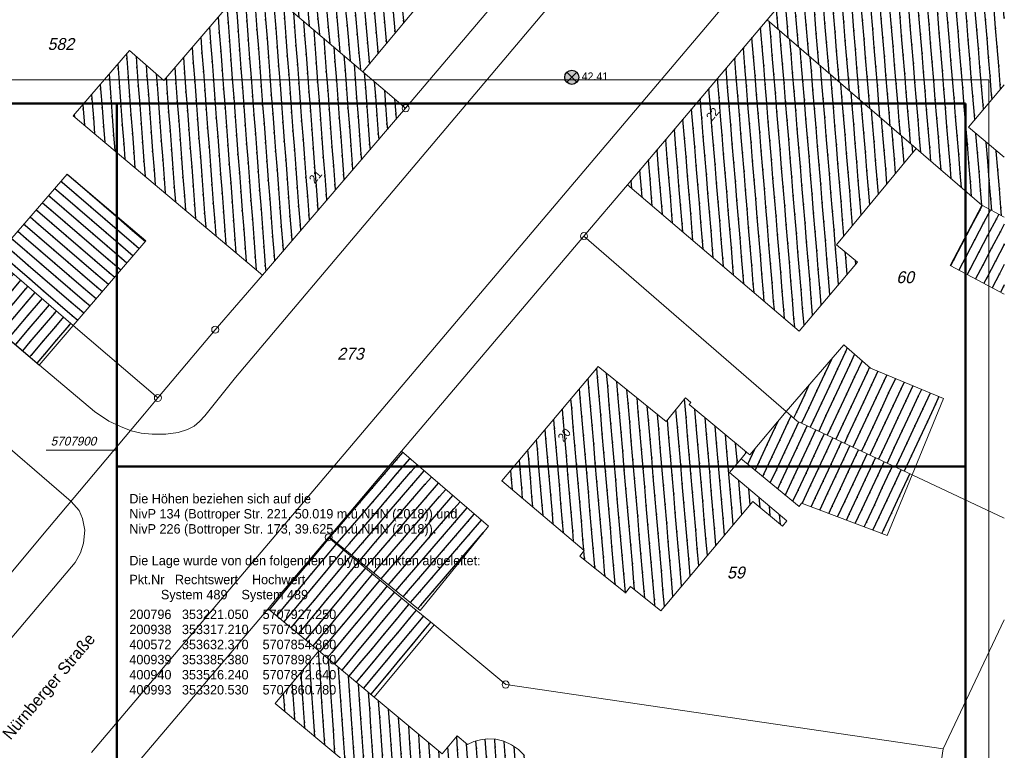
# Model space of a CAD drawing. Extents: x 353221 to 353633, y 5707812 to 5707954.
# Tile 34 of 35: x 353534 to 353586, y 5707884 to 5707923. Entities that reach past the tile are written whole.
import ezdxf

# ---------------------------------------------------------------- set-up
doc = ezdxf.new("R2010")
doc.units = 0
doc.header["$MEASUREMENT"] = 0
doc.linetypes.add('LINE_LT_10', pattern=[10000, 10000, 0])
for name, color, linetype in [('ALK', 7, 'Continuous'), ('Beschriftung-Punkte', 7, 'Continuous'), ('Gebäude', 7, 'Continuous'), ('Kanaldeckel', 7, 'Continuous'), ('Verm Rahmen P-2', 7, 'Continuous'), ('Verm Schriftfeld P-2', 7, 'Continuous'), ('ZL_Linien', 7, 'Continuous')]:
    doc.layers.add(name, color=color, linetype=linetype)
doc.styles.add('2001', font='txt', dxfattribs={"oblique": 13.5, "height": 1})
doc.styles.add('2003', font='txt', dxfattribs={"height": 1})
doc.styles.add('2004', font='txt', dxfattribs={"height": 1})
doc.styles.add('45', font='txt', dxfattribs={"oblique": 13.5, "height": 1})
doc.styles.add('49', font='txt', dxfattribs={"height": 1})
doc.styles.add('59', font='txt', dxfattribs={"height": 1})

# ---------------------------------------------------------------- blocks, each defined once
blk = doc.blocks.new('90018')
at = {"true_color": 0x000000}
h = blk.add_hatch(color=18, dxfattribs=at)
edge = h.paths.add_edge_path(flags=0)
edge.add_arc((0, 0), 1.5, 0, 360)
at = {"color": 1, "lineweight": 25, "true_color": 0xff0000}
for p, q in [((-1.06066, -1.06066), (1.06066, 1.06066)), ((-1.06066, 1.06066), (1.06066, -1.06066))]:
    blk.add_line(p, q, dxfattribs=at)
blk.add_circle((0, 0), 1.5, dxfattribs=at)

msp = doc.modelspace()

# ---------------------------------------------------------------- hatches: boundary and pattern name
at = {"layer": 'Gebäude', "true_color": 0xff0000}
h = msp.add_hatch(dxfattribs=at)
h.set_pattern_fill('STRATIS_AreaStyle321', color=1, style=0, pattern_type=2)
h.set_pattern_definition([(-84.861, (353544.045, 5707940.442), (0.542777, -0.453203), [0, 0, 1])])
h.paths.add_polyline_path([(353563.498, 5707933.801), (353555.518, 5707940.442), (353553.069, 5707937.544), (353549.487, 5707933.305), (353544.045, 5707926.865), (353546.152, 5707925.068), (353552.028, 5707920.064)])
h = msp.add_hatch(dxfattribs=at)
h.set_pattern_fill('STRATIS_AreaStyle354', color=1, style=0, pattern_type=2)
h.set_pattern_definition([(-265.2897, (353573.462, 5707935.423), (-0.53937, 0.457252), [0, 0, 1])])
h.paths.add_polyline_path([(353586.035, 5707919.364), (353586.035, 5707933.864), (353584.153, 5707935.423), (353573.462, 5707922.812), (353581.368, 5707915.99), (353584.851, 5707912.985), (353586.035, 5707912.355), (353586.035, 5707915.539), (353584.14, 5707917.127)])
h = msp.add_hatch(dxfattribs=at)
h.set_pattern_fill('STRATIS_AreaStyle320', color=1, style=0, pattern_type=2)
h.set_pattern_definition([(-85.6695, (353536.666, 5707925.068), (0.536327, -0.460818), [0, 0, 1])])
h.paths.add_polyline_path([(353546.692, 5707909.287), (353554.29, 5707918.13), (353552.028, 5707920.064), (353546.152, 5707925.068), (353541.465, 5707919.607), (353539.639, 5707921.183), (353536.666, 5707917.733)])
h = msp.add_hatch(dxfattribs=at)
h.set_pattern_fill('STRATIS_AreaStyle330', color=1, style=0, pattern_type=2)
h.set_pattern_definition([(-265.289, (353566.052, 5707922.812), (-0.539376, 0.457245), [0, 0, 1])])
h.paths.add_polyline_path([(353581.368, 5707915.99), (353573.462, 5707922.812), (353566.052, 5707914.071), (353575.158, 5707906.319), (353578.249, 5707909.962), (353577.143, 5707910.896)])
h = msp.add_hatch(dxfattribs=at)
h.set_pattern_fill('STRATIS_AreaStyle319', color=1, style=0, pattern_type=2)
h.set_pattern_definition([(-40.62, (353532.493, 5707914.635), (0.705042, 0.054), [0, 0, 1])])
h.paths.add_polyline_path([(353536.668, 5707906.617), (353540.514, 5707911.101), (353536.338, 5707914.635), (353532.493, 5707910.19)])
h = msp.add_hatch(dxfattribs=at)
h.set_pattern_fill('STRATIS_AreaStyle352', color=1, style=0, pattern_type=2)
h.set_pattern_definition([(-117.79, (353583.17, 5707912.985), (0.20922, -0.675445), [0, 0, 1])])
h.paths.add_polyline_path([(353586.035, 5707908.274), (353586.035, 5707912.355), (353584.851, 5707912.985), (353583.17, 5707909.784)])
h = msp.add_hatch(dxfattribs=at)
h.set_pattern_fill('STRATIS_AreaStyle318', color=1, style=0, pattern_type=2)
h.set_pattern_definition([(-130.347, (353530.443, 5707910.389), (0.057359, -0.704777), [0, 0, 1])])
h.paths.add_polyline_path([(353532.272, 5707910.389), (353530.443, 5707908.263), (353534.861, 5707904.51), (353536.668, 5707906.617), (353532.493, 5707910.19)])
h = msp.add_hatch(dxfattribs=at)
h.set_pattern_fill('STRATIS_AreaStyle350', color=1, style=0, pattern_type=2)
h.set_pattern_definition([(-115.0426, (353574.466, 5707905.578), (0.24135, -0.664643), [0, 0, 1])])
h.paths.add_polyline_path([(353582.812, 5707902.739), (353578.947, 5707904.349), (353577.532, 5707905.578), (353574.466, 5707902.05), (353575.054, 5707901.539), (353581.154, 5707898.689)])
h = msp.add_hatch(dxfattribs=at)
h.set_pattern_fill('STRATIS_AreaStyle329', color=1, style=0, pattern_type=2)
h.set_pattern_definition([(-265.112, (353559.395, 5707904.435), (-0.540786, 0.455577), [0, 0, 1])])
h.paths.add_polyline_path([(353564.501, 5707904.435), (353559.395, 5707898.374), (353563.765, 5707894.691), (353563.518, 5707894.383), (353565.942, 5707892.435), (353566.221, 5707892.781), (353567.824, 5707891.489), (353568.132, 5707891.855), (353572.706, 5707897.29), (353574.266, 5707895.976), (353574.506, 5707896.261), (353571.46, 5707898.816), (353572.077, 5707899.552), (353572.364, 5707899.897), (353569.327, 5707902.425), (353569.417, 5707902.533), (353569.121, 5707902.775), (353569.034, 5707902.669), (353568.109, 5707901.522)])
h = msp.add_hatch(dxfattribs=at)
h.set_pattern_fill('STRATIS_AreaStyle351', color=1, style=0, pattern_type=2)
h.set_pattern_definition([(-295.0426, (353572.077, 5707902.05), (-0.24135, 0.664643), [0, 0, 1])])
h.paths.add_polyline_path([(353572.255, 5707899.405), (353575.151, 5707897.019), (353575.288, 5707897.187), (353579.818, 5707895.475), (353581.154, 5707898.689), (353575.054, 5707901.539), (353574.466, 5707902.05), (353572.544, 5707899.747), (353572.364, 5707899.897), (353572.077, 5707899.552)])
h = msp.add_hatch(dxfattribs=at)
h.set_pattern_fill('STRATIS_AreaStyle327', color=1, style=0, pattern_type=2)
h.set_pattern_definition([(-310.7515, (353550.235, 5707899.942), (-0.052384, 0.705164), [0, 0, 1])])
h.paths.add_polyline_path([(353550.235, 5707895.415), (353555.055, 5707891.504), (353558.678, 5707895.973), (353554.072, 5707899.942)])
h = msp.add_hatch(dxfattribs=at)
h.set_pattern_fill('STRATIS_AreaStyle326', color=1, style=0, pattern_type=2)
h.set_pattern_definition([(-129.7615, (353546.996, 5707895.38), (0.06456, -0.704153), [0, 0, 1])])
h.paths.add_polyline_path([(353546.996, 5707891.596), (353549.681, 5707889.362), (353552.619, 5707886.917), (353555.794, 5707890.738), (353554.656, 5707891.684), (353550.205, 5707895.38), (353547.304, 5707891.959)])
h = msp.add_hatch(dxfattribs=at)
h.set_pattern_fill('STRATIS_AreaStyle328', color=1, style=0, pattern_type=2)
h.set_pattern_definition([(-266.0297, (353545.655, 5707889.362), (-0.53342, 0.46418), [0, 0, 1])])
h.paths.add_polyline_path([(353558.623, 5707884.699), (353558.256, 5707884.656), (353557.9, 5707884.557), (353557.564, 5707884.404), (353557.018, 5707884.858), (353556.232, 5707883.911), (353552.619, 5707886.917), (353549.681, 5707889.362), (353547.364, 5707886.575), (353551.671, 5707882.99), (353552.608, 5707882.209), (353551.726, 5707881.149), (353550.455, 5707881.592), (353545.655, 5707876.076), (353550.841, 5707871.558), (353556.675, 5707878.265), (353568.262, 5707876.396), (353569.115, 5707881.733), (353561.015, 5707883.039), (353560.838, 5707883.448), (353560.589, 5707883.818), (353560.275, 5707884.135), (353559.909, 5707884.39), (353559.502, 5707884.572), (353559.068, 5707884.676)])

# ---------------------------------------------------------------- linework, layer by layer
at = {"layer": 'ALK', "color": 1, "lineweight": 18, "true_color": 0xff0000}
for points in [[(353338.914, 5707954.084), (353331.532, 5707909.591), (353354.915, 5707905.115), (353369.702, 5707902.282), (353426.952, 5707891.299), (353491.369, 5707878.939), (353516.874, 5707873.934), (353521.891, 5707879.894), (353526.985, 5707885.943), (353532.535, 5707892.535), (353535.309, 5707895.83), (353540.449, 5707901.936), (353541.152, 5707902.771), (353536.668, 5707906.617), (353532.493, 5707910.19), (353532.272, 5707910.389), (353521.855, 5707919.321), (353535.83, 5707933.866), (353546.473, 5707944.95), (353550.63, 5707949.278), (353550.074, 5707949.754), (353554.297, 5707954.084)], [(353584.729, 5707954.084), (353582.102, 5707950.978), (353578.6, 5707946.839), (353568.053, 5707934.374), (353554.29, 5707918.13), (353546.692, 5707909.287), (353544.192, 5707906.388), (353541.152, 5707902.771), (353540.449, 5707901.936), (353535.309, 5707895.83), (353532.535, 5707892.535), (353526.985, 5707885.943), (353521.891, 5707879.894), (353516.874, 5707873.934), (353514.114, 5707871.159), (353505.949, 5707862.982), (353502.648, 5707859.675), (353490.341, 5707847.346), (353484.965, 5707841.961), (353469.016, 5707817.132), (353465.452, 5707811.584)], [(353477.173, 5707811.584), (353492.843, 5707836.16), (353502.645, 5707844.712), (353518.829, 5707859.049), (353520.379, 5707860.493), (353521.592, 5707861.622), (353538.092, 5707881.091), (353546.996, 5707891.596), (353547.304, 5707891.959), (353550.205, 5707895.38), (353550.235, 5707895.415), (353554.072, 5707899.942), (353563.747, 5707911.352), (353566.052, 5707914.071), (353573.462, 5707922.812), (353584.153, 5707935.423), (353585.179, 5707936.633), (353586.035, 5707937.643)], [(353586.035, 5707912.355), (353584.851, 5707912.985), (353581.368, 5707915.99), (353573.462, 5707922.812), (353584.153, 5707935.423), (353585.179, 5707936.633), (353586.035, 5707935.964)], [(353586.035, 5707912.355), (353584.851, 5707912.985), (353581.368, 5707915.99), (353573.462, 5707922.812), (353566.052, 5707914.071), (353563.747, 5707911.352), (353574.466, 5707902.05), (353575.054, 5707901.539), (353581.154, 5707898.689), (353586.035, 5707896.393)], [(353586.035, 5707896.393), (353581.154, 5707898.689), (353575.054, 5707901.539), (353574.466, 5707902.05), (353563.747, 5707911.352), (353554.072, 5707899.942), (353550.235, 5707895.415), (353550.205, 5707895.38), (353554.656, 5707891.684), (353555.794, 5707890.738), (353559.595, 5707887.581), (353582.794, 5707884.175), (353586.035, 5707891.009)], [(353586.035, 5707863.372), (353579.755, 5707864.336), (353581.115, 5707873.249), (353582.027, 5707879.169), (353582.794, 5707884.175), (353586.035, 5707891.009)]]:
    msp.add_lwpolyline(points, dxfattribs=at)
for points in [[(353568.053, 5707934.374), (353550.63, 5707949.278), (353546.473, 5707944.95), (353535.83, 5707933.866), (353544.045, 5707926.865), (353546.152, 5707925.068), (353552.028, 5707920.064), (353554.29, 5707918.13), (353568.053, 5707934.374)], [(353544.192, 5707906.388), (353546.692, 5707909.287), (353554.29, 5707918.13), (353552.028, 5707920.064), (353546.152, 5707925.068), (353544.045, 5707926.865), (353535.83, 5707933.866), (353521.855, 5707919.321), (353532.272, 5707910.389), (353532.493, 5707910.19), (353536.668, 5707906.617), (353541.152, 5707902.771), (353544.192, 5707906.388)], [(353581.115, 5707873.249), (353582.027, 5707879.169), (353582.794, 5707884.175), (353559.595, 5707887.581), (353555.794, 5707890.738), (353554.656, 5707891.684), (353550.205, 5707895.38), (353547.304, 5707891.959), (353546.996, 5707891.596), (353538.092, 5707881.091), (353542.13, 5707870.169), (353556.615, 5707867.924), (353579.755, 5707864.336), (353581.115, 5707873.249)]]:
    msp.add_lwpolyline(points, close=True, dxfattribs=at)
for points in [[(353554.102, 5707918.13, 1), (353554.477, 5707918.13, 1), (353554.102, 5707918.13)], [(353563.559, 5707911.352, 1), (353563.934, 5707911.352, 1), (353563.559, 5707911.352)], [(353544.004, 5707906.388, 1), (353544.379, 5707906.388, 1), (353544.004, 5707906.388)], [(353540.965, 5707902.771, 1), (353541.34, 5707902.771, 1), (353540.965, 5707902.771)], [(353550.018, 5707895.38, 1), (353550.393, 5707895.38, 1), (353550.018, 5707895.38)], [(353559.407, 5707887.581, 1), (353559.782, 5707887.581, 1), (353559.407, 5707887.581)]]:
    msp.add_lwpolyline(points, format="xyb", close=True, dxfattribs=at)
at = {"layer": 'Gebäude', "color": 1, "lineweight": 18, "true_color": 0xff0000}
for points in [[(353563.498, 5707933.801), (353555.518, 5707940.442), (353553.069, 5707937.544), (353549.487, 5707933.305), (353544.045, 5707926.865), (353546.152, 5707925.068), (353552.028, 5707920.064), (353563.498, 5707933.801)], [(353546.692, 5707909.287), (353554.29, 5707918.13), (353552.028, 5707920.064), (353546.152, 5707925.068), (353541.465, 5707919.607), (353539.639, 5707921.183), (353536.666, 5707917.733), (353546.692, 5707909.287)], [(353581.368, 5707915.99), (353573.462, 5707922.812), (353566.052, 5707914.071), (353575.158, 5707906.319), (353578.249, 5707909.962), (353577.143, 5707910.896), (353581.368, 5707915.99)], [(353536.668, 5707906.617), (353540.514, 5707911.101), (353536.338, 5707914.635), (353532.493, 5707910.19), (353536.668, 5707906.617)], [(353532.272, 5707910.389), (353530.443, 5707908.263), (353534.861, 5707904.51), (353536.668, 5707906.617), (353532.493, 5707910.19), (353532.272, 5707910.389)], [(353582.812, 5707902.739), (353578.947, 5707904.349), (353577.532, 5707905.578), (353574.466, 5707902.05), (353575.054, 5707901.539), (353581.154, 5707898.689), (353582.812, 5707902.739)], [(353564.501, 5707904.435), (353559.395, 5707898.374), (353563.765, 5707894.691), (353563.518, 5707894.383), (353565.942, 5707892.435), (353566.221, 5707892.781), (353567.824, 5707891.489), (353568.132, 5707891.855), (353572.706, 5707897.29), (353574.266, 5707895.976), (353574.506, 5707896.261), (353571.46, 5707898.816), (353572.077, 5707899.552), (353572.364, 5707899.897), (353569.327, 5707902.425), (353569.417, 5707902.533), (353569.121, 5707902.775), (353569.034, 5707902.669), (353568.109, 5707901.522), (353564.501, 5707904.435)], [(353572.255, 5707899.405), (353575.151, 5707897.019), (353575.288, 5707897.187), (353579.818, 5707895.475), (353581.154, 5707898.689), (353575.054, 5707901.539), (353574.466, 5707902.05), (353572.544, 5707899.747), (353572.364, 5707899.897), (353572.077, 5707899.552), (353572.255, 5707899.405)], [(353550.235, 5707895.415), (353555.055, 5707891.504), (353558.678, 5707895.973), (353554.072, 5707899.942), (353550.235, 5707895.415)], [(353546.996, 5707891.596), (353549.681, 5707889.362), (353552.619, 5707886.917), (353555.794, 5707890.738), (353554.656, 5707891.684), (353550.205, 5707895.38), (353547.304, 5707891.959), (353546.996, 5707891.596)]]:
    msp.add_lwpolyline(points, close=True, dxfattribs=at)
for points in [[(353586.035, 5707933.864), (353584.153, 5707935.423), (353573.462, 5707922.812), (353581.368, 5707915.99), (353584.851, 5707912.985), (353586.035, 5707912.355)], [(353586.035, 5707915.539), (353584.14, 5707917.127), (353586.035, 5707919.364)], [(353586.035, 5707912.355), (353584.851, 5707912.985), (353583.17, 5707909.784), (353586.035, 5707908.274)], [(353560.589, 5707883.818), (353560.275, 5707884.135), (353559.909, 5707884.39), (353559.502, 5707884.572), (353559.068, 5707884.676), (353558.623, 5707884.699), (353558.623, 5707884.699), (353558.256, 5707884.656), (353557.9, 5707884.557), (353557.564, 5707884.404), (353557.018, 5707884.858), (353556.232, 5707883.911), (353552.619, 5707886.917), (353549.681, 5707889.362), (353547.364, 5707886.575), (353551.671, 5707882.99)]]:
    msp.add_lwpolyline(points, dxfattribs=at)
at = {"layer": 'Verm Rahmen P-2', "color": 18, "linetype": 'LINE_LT_10', "lineweight": 13, "true_color": 0x000000}
for p, q in [((353347.72, 5707919.63), (353585.22, 5707919.63)), ((353585.22, 5707919.63), (353585.22, 5707845.88))]:
    msp.add_line(p, q, dxfattribs=at)
at = {"layer": 'Verm Rahmen P-2', "color": 7, "lineweight": 50, "true_color": 0xffffff}
for p, q in [((353353.97, 5707918.38), (353538.97, 5707918.38)), ((353538.97, 5707918.38), (353538.97, 5707847.13))]:
    msp.add_line(p, q, dxfattribs=at)
at = {"layer": 'Verm Rahmen P-2', "color": 18, "linetype": 'LINE_LT_10', "lineweight": 50, "true_color": 0x000000}
for p, q in [((353353.97, 5707918.38), (353538.97, 5707918.38)), ((353353.97, 5707918.38), (353583.97, 5707918.38)), ((353538.97, 5707918.38), (353538.97, 5707847.13)), ((353583.97, 5707918.38), (353583.97, 5707847.13))]:
    msp.add_line(p, q, dxfattribs=at)
at = {"layer": 'Verm Rahmen P-2', "color": 1, "lineweight": 13, "true_color": 0xff0000}
msp.add_line((353535.22, 5707900), (353538.97, 5707900), dxfattribs=at)
at = {"layer": 'Verm Schriftfeld P-2', "color": 18, "lineweight": 50, "true_color": 0x000000}
for p, q in [((353538.97, 5707847.13), (353538.97, 5707918.38)), ((353538.97, 5707918.38), (353583.97, 5707918.38)), ((353583.97, 5707918.38), (353583.97, 5707847.13)), ((353538.97, 5707899.13), (353583.97, 5707899.13))]:
    msp.add_line(p, q, dxfattribs=at)
at = {"layer": 'ZL_Linien', "color": 254, "lineweight": 13, "true_color": 0xdcdcdc}
msp.add_lwpolyline([(353586.035, 5707941.117), (353537.631, 5707883.984)], dxfattribs=at)
for points in [[(353530.466, 5707908.249, 0), (353534.869, 5707904.509, 0), (353537.79, 5707902.049, 0), (353538.547, 5707901.547, 0), (353539.178, 5707901.259, 0), (353539.733, 5707901.023, 0), (353540.26, 5707900.901, 0), (353540.849, 5707900.847, 0), (353541.566, 5707900.858, 0), (353542.232, 5707900.94, 0), (353542.729, 5707901.106, 0), (353543.069, 5707901.271, 0), (353543.363, 5707901.528, 0), (353543.645, 5707901.823, 0), (353545.263, 5707903.855, 0), (353586.035, 5707952.109, 0)], [(353530.424, 5707886.551, 0), (353536.774, 5707894.055, 0), (353537.046, 5707894.554, 0), (353537.201, 5707895.067, 0), (353537.279, 5707895.761, 0), (353537.162, 5707896.384, 0), (353536.983, 5707896.797, 0), (353536.553, 5707897.274, 0), (353526.961, 5707905.543, 0)]]:
    msp.add_polyline3d(points, dxfattribs=at)

# ---------------------------------------------------------------- block references
at = {"layer": 'Kanaldeckel', "xscale": 0.25, "yscale": 0.25, "zscale": 0.25}
msp.add_blockref('90018', (353563.1, 5707919.767, 42.405), dxfattribs=at)

# ---------------------------------------------------------------- texts
at = {"layer": 'ALK', "color": 1, "true_color": 0xff0000, "char_height": 0.63, "attachment_point": 5, "line_spacing_factor": 0.959981, "style": '2001'}
for s, insert in [('582', (353536.003, 5707921.527)), ('60', (353580.777, 5707909.166)), ('273', (353551.363, 5707905.109)), ('59', (353571.802, 5707893.511))]:
    msp.add_mtext(s, dxfattribs=dict(at, insert=insert))
at = {"layer": 'ALK', "color": 1, "true_color": 0xff0000, "insert": (353535.436, 5707887.425), "char_height": 0.63, "attachment_point": 5, "rotation": 49.7616, "line_spacing_factor": 0.959981, "style": '2004'}
msp.add_mtext('Nürnberger Straße', dxfattribs=at)
at = {"layer": 'Beschriftung-Punkte', "color": 7, "true_color": 0xffffff, "insert": (353563.625, 5707920.026), "char_height": 0.42, "attachment_point": 1, "line_spacing_factor": 0.959981, "style": '59'}
msp.add_mtext('42.41', dxfattribs=at)
at = {"layer": 'Gebäude', "color": 7, "true_color": 0xffffff, "char_height": 0.45, "attachment_point": 5, "line_spacing_factor": 0.959981, "style": '2003'}
for s, insert, rotation in [('22', (353570.569, 5707917.816), 49.888), ('21', (353549.511, 5707914.505), 49.3304), ('20', (353562.704, 5707900.81), 49.888)]:
    msp.add_mtext(s, dxfattribs=dict(at, insert=insert, rotation=rotation))
at = {"layer": 'Verm Rahmen P-2', "color": 1, "true_color": 0xff0000, "insert": (353535.47, 5707900.714), "char_height": 0.4643, "attachment_point": 1, "line_spacing_factor": 0.959981, "style": '45'}
msp.add_mtext('5707900', dxfattribs=at)
at = {"layer": 'Verm Schriftfeld P-2', "color": 18, "true_color": 0x000000, "char_height": 0.5, "attachment_point": 1, "line_spacing_factor": 0.959981, "style": '49'}
for s, insert in [('Die Höhen beziehen sich auf die^JNivP 134 (Bottroper Str. 221, 50.019 m.ü.NHN (2018)) und^JNivP 226 (Bottroper Str. 173, 39.625 m.ü.NHN (2018)).', (353539.64, 5707897.681)), ('Die Lage wurde von den folgenden Polygonpunkten abgeleitet:', (353539.64, 5707894.401)), ('Pkt.Nr   Rechtswert    Hochwert', (353539.64, 5707893.397)), ('         System 489    System 489', (353539.64, 5707892.597)), ('200796   353221.050    5707927.250^J200938   353317.210    5707910.060^J400572   353632.370    5707854.860^J400939   353385.380    5707898.100^J400940   353516.240    5707872.640^J400993   353320.530    5707860.780^J^J^J ', (353539.64, 5707891.552))]:
    msp.add_mtext(s, dxfattribs=dict(at, insert=insert))

doc.saveas('drawing.dxf')
